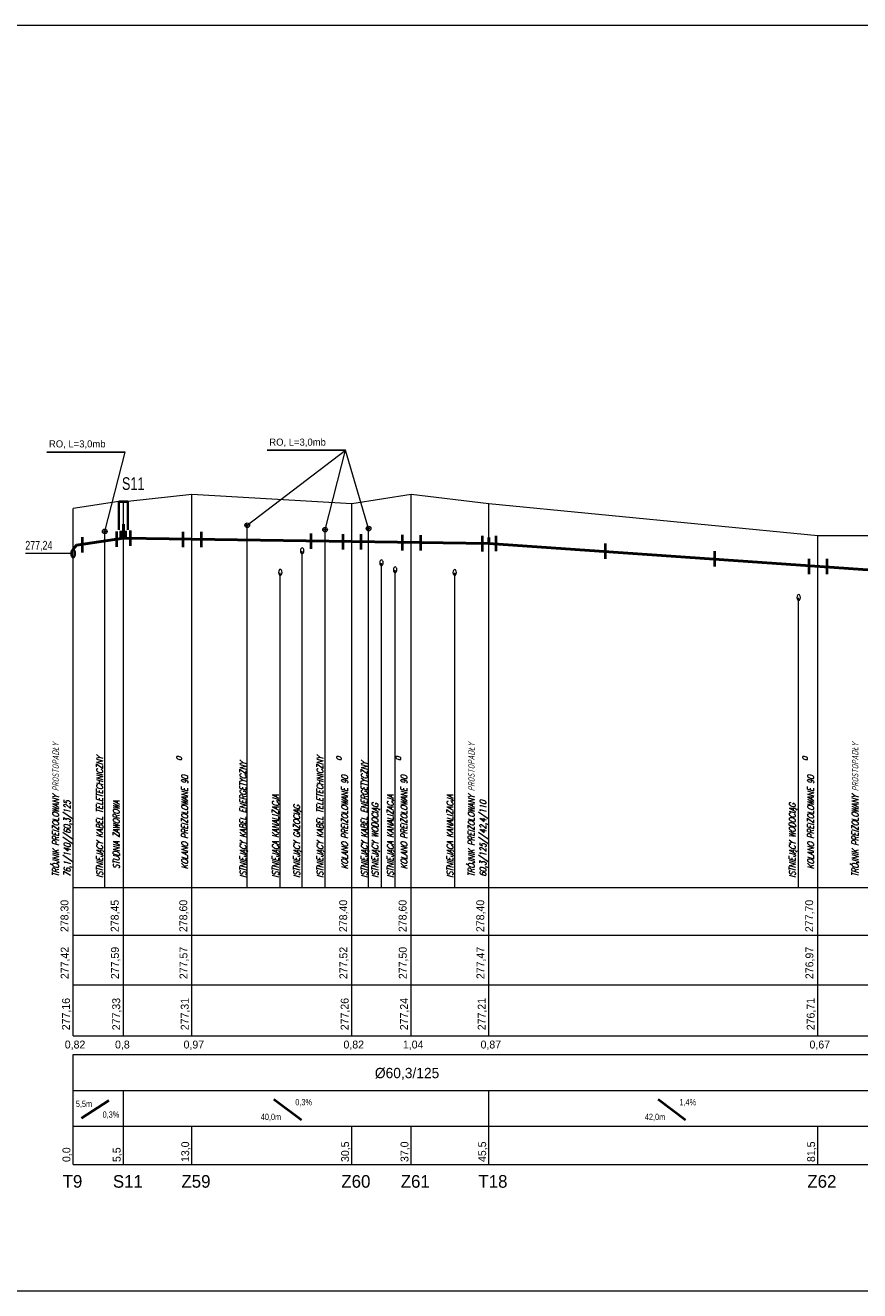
# Model space of a CAD drawing. Extents: x 6567519 to 6569315, y 5583523 to 5585607.
# Tile 66 of 67: x 6568448 to 6568630, y 5585308 to 5585585. Entities that reach past the tile are written whole.
import ezdxf

# ---------------------------------------------------------------- set-up
doc = ezdxf.new("R2010")
doc.units = 0
doc.linetypes.add('GAK', pattern=[3.5, 2, -0.7, 0.1, -0.7])
doc.linetypes.add('KOC', pattern=[2, 1.5, -0.5])
for name, color, linetype, lineweight in [('0-przyłącze', 7, 'CONTINUOUS', 50), ('monitorigng', 220, 'KOC', 30), ('pomocnicza', 140, 'CONTINUOUS', 30), ('siec', 7, 'GAK', 70), ('tekst', 2, 'CONTINUOUS', 20)]:
    doc.layers.add(name, color=color, linetype=linetype, lineweight=lineweight)
doc.layers.add('tabela', color=141, linetype='CONTINUOUS')
doc.styles.add('ULICA', font='SIMPLEX', dxfattribs={"width": 0.8, "oblique": 15.00003, "height": 1.25})

msp = doc.modelspace()

# ---------------------------------------------------------------- linework, layer by layer
at = {"layer": '0-przyłącze', "color": 0, "lineweight": 25}
for p, q in [((6568517.868, 5585491.878), (6568500.765, 5585491.877)), ((6568469.641, 5585491.49), (6568452.538, 5585491.489))]:
    msp.add_line(p, q, dxfattribs=at)
at = {"layer": '0-przyłącze', "color": 1, "linetype": 'ByBlock', "lineweight": 40}
for p, q in [((6568460.271, 5585472.863), (6568460.271, 5585469.505)), ((6568467.751, 5585474.099), (6568467.751, 5585470.741)), ((6568470.737, 5585474.311), (6568470.737, 5585470.953)), ((6568482.279, 5585474.044), (6568482.279, 5585470.686)), ((6568486.267, 5585474.038), (6568486.267, 5585470.68)), ((6568510.265, 5585473.678), (6568510.265, 5585470.32)), ((6568517.279, 5585473.519), (6568517.279, 5585470.161)), ((6568521.267, 5585473.513), (6568521.267, 5585470.155)), ((6568530.279, 5585473.324), (6568530.279, 5585469.966)), ((6568534.267, 5585473.318), (6568534.267, 5585469.96)), ((6568547.768, 5585473.104), (6568547.768, 5585469.746)), ((6568550.762, 5585473.107), (6568550.762, 5585469.749)), ((6568574.705, 5585471.454), (6568574.705, 5585468.095)), ((6568598.648, 5585469.8), (6568598.648, 5585466.442)), ((6568619.279, 5585468.097), (6568619.279, 5585464.739)), ((6568623.267, 5585468.092), (6568623.267, 5585464.733))]:
    msp.add_line(p, q, dxfattribs=at)
at = {"layer": '0-przyłącze', "color": 0, "lineweight": 30}
msp.add_ellipse((6568458.265, 5585469.281), major_axis=(0, -0.956), ratio=0.4013823, dxfattribs=at)
at = {"layer": '0-przyłącze', "color": 0, "lineweight": 20, "extrusion": (0, 0, -1)}
for centre in [(6568508.401, 5585469.869), (6568525.747, 5585467.246), (6568503.611, 5585465.143), (6568528.738, 5585465.706), (6568541.782, 5585465.129), (6568617.069, 5585459.656)]:
    msp.add_ellipse(centre, major_axis=(0, 0.646), ratio=0.5936938, dxfattribs=at)
at = {"layer": 'monitorigng', "color": 1, "linetype": 'ByBlock', "lineweight": 20}
for p, q in [((6568496.383, 5585396.154), (6568496.383, 5585475.462)), ((6568522.935, 5585396.154), (6568522.935, 5585474.719))]:
    msp.add_line(p, q, dxfattribs=at)
at = {"layer": 'monitorigng', "color": 40, "linetype": 'ByBlock', "lineweight": 20}
for p, q in [((6568465.197, 5585396.154), (6568465.197, 5585474.099)), ((6568513.423, 5585396.154), (6568513.423, 5585474.488))]:
    msp.add_line(p, q, dxfattribs=at)
at = {"layer": 'monitorigng', "color": 2, "linetype": 'ByBlock', "lineweight": 20}
msp.add_line((6568508.401, 5585396.154), (6568508.401, 5585469.775), dxfattribs=at)
at = {"layer": 'monitorigng', "color": 5, "linetype": 'ByBlock', "lineweight": 20}
for p, q in [((6568525.747, 5585396.154), (6568525.747, 5585467.151)), ((6568617.069, 5585396.154), (6568617.069, 5585459.562))]:
    msp.add_line(p, q, dxfattribs=at)
at = {"layer": 'monitorigng', "color": 44, "linetype": 'ByBlock', "lineweight": 20}
for p, q in [((6568503.611, 5585396.154), (6568503.611, 5585465.049)), ((6568528.738, 5585396.154), (6568528.738, 5585465.611)), ((6568541.782, 5585396.154), (6568541.782, 5585465.034))]:
    msp.add_line(p, q, dxfattribs=at)
at = {"layer": 'pomocnicza', "color": 0, "lineweight": 20}
for p, q in [((6568458.265, 5585363.693), (6568458.265, 5585396.154)), ((6568469.265, 5585363.693), (6568469.265, 5585396.154)), ((6568484.265, 5585363.693), (6568484.265, 5585396.154)), ((6568519.265, 5585363.693), (6568519.265, 5585396.154)), ((6568532.265, 5585363.693), (6568532.265, 5585396.154)), ((6568549.265, 5585363.693), (6568549.265, 5585396.154)), ((6568621.265, 5585363.693), (6568621.265, 5585396.154)), ((6568458.265, 5585335.54), (6568458.265, 5585359.582)), ((6568469.265, 5585335.54), (6568469.265, 5585351.736)), ((6568549.265, 5585335.54), (6568549.265, 5585351.736)), ((6568484.265, 5585335.54), (6568484.265, 5585343.916)), ((6568519.265, 5585335.54), (6568519.265, 5585343.916)), ((6568532.265, 5585335.54), (6568532.265, 5585343.916)), ((6568621.265, 5585335.54), (6568621.265, 5585343.916))]:
    msp.add_line(p, q, dxfattribs=at)
at = {"layer": 'siec', "linetype": 'ByBlock', "lineweight": 20}
for p, q in [((6568204.74, 5585584.897), (6568813.784, 5585584.897)), ((6568496.383, 5585475.462), (6568517.868, 5585491.878)), ((6568513.423, 5585474.488), (6568517.868, 5585491.878)), ((6568522.935, 5585474.719), (6568517.868, 5585491.878)), ((6568465.197, 5585474.099), (6568469.641, 5585491.49)), ((6568468.268, 5585480.655), (6568458.265, 5585479.154)), ((6568469.265, 5585396.154), (6568469.265, 5585480.654)), ((6568484.265, 5585482.154), (6568470.263, 5585480.654)), ((6568484.265, 5585396.154), (6568484.265, 5585482.154)), ((6568519.265, 5585480.154), (6568484.265, 5585482.154)), ((6568532.265, 5585482.154), (6568519.265, 5585480.154)), ((6568532.265, 5585396.154), (6568532.265, 5585482.154)), ((6568549.265, 5585480.154), (6568532.265, 5585482.154)), ((6568458.265, 5585396.154), (6568458.265, 5585479.154)), ((6568519.265, 5585396.154), (6568519.265, 5585480.154)), ((6568549.265, 5585396.154), (6568549.265, 5585480.154)), ((6568621.265, 5585473.154), (6568549.265, 5585480.154)), ((6568621.265, 5585396.154), (6568621.265, 5585473.154)), ((6568633.265, 5585473.154), (6568621.265, 5585473.154)), ((6568458.265, 5585469.281), (6568447.84, 5585469.281)), ((6568204.74, 5585307.897), (6568813.784, 5585307.897))]:
    msp.add_line(p, q, dxfattribs=at)
at = {"layer": 'siec', "color": 0, "linetype": 'ByBlock', "lineweight": 35}
for p, q in [((6568468.263, 5585474.455), (6568468.268, 5585480.654)), ((6568470.263, 5585474.455), (6568470.263, 5585480.654))]:
    msp.add_line(p, q, dxfattribs=at)
at = {"layer": 'siec', "color": 0, "linetype": 'ByBlock', "lineweight": 40}
msp.add_line((6568468.268, 5585480.654), (6568470.262, 5585480.654), dxfattribs=at)
at = {"layer": 'siec', "color": 0, "linetype": 'ByBlock', "lineweight": 50}
for p, q in [((6568469.265, 5585475.675), (6568469.265, 5585472.654)), ((6568468.709, 5585474.231), (6568468.708, 5585472.568)), ((6568469.76, 5585474.247), (6568469.76, 5585472.647))]:
    msp.add_line(p, q, dxfattribs=at)
at = {"layer": 'siec', "linetype": 'ByBlock', "lineweight": 50}
for p, q in [((6568469.265, 5585472.654), (6568458.993, 5585471.066)), ((6568549.265, 5585471.454), (6568469.265, 5585472.654)), ((6568549.265, 5585472.794), (6568549.265, 5585471.454)), ((6568633.265, 5585465.654), (6568549.265, 5585471.454))]:
    msp.add_line(p, q, dxfattribs=at)
at = {"layer": 'siec', "color": 0, "linetype": 'Continuous', "lineweight": 50}
msp.add_line((6568458.993, 5585471.066), (6568458.265, 5585470.237), dxfattribs=at)
at = {"layer": 'siec', "linetype": 'Continuous', "lineweight": 20}
for centre in [(6568496.383, 5585475.462), (6568522.935, 5585474.719), (6568465.197, 5585474.099), (6568513.423, 5585474.488)]:
    msp.add_circle(centre, 0.508, dxfattribs=at)
at = {"layer": 'siec', "linetype": 'ByBlock', "lineweight": 20}
for centre in [(6568496.383, 5585475.462), (6568465.197, 5585474.099), (6568513.423, 5585474.488), (6568522.935, 5585474.719)]:
    msp.add_circle(centre, 0.216, dxfattribs=at)
at = {"layer": 'tabela', "color": 0, "linetype": 'ByBlock', "lineweight": 20}
for p, q in [((6568458.265, 5585396.154), (6568720.265, 5585396.154)), ((6568458.265, 5585385.747), (6568720.265, 5585385.747)), ((6568458.265, 5585374.886), (6568720.265, 5585374.886)), ((6568458.265, 5585374.886), (6568720.265, 5585374.886)), ((6568458.265, 5585363.693), (6568720.265, 5585363.693)), ((6568458.265, 5585359.582), (6568720.265, 5585359.582)), ((6568458.265, 5585351.736), (6568720.265, 5585351.736)), ((6568458.265, 5585351.736), (6568720.265, 5585351.736)), ((6568458.265, 5585351.736), (6568720.265, 5585351.736)), ((6568458.265, 5585343.916), (6568720.265, 5585343.916)), ((6568458.265, 5585343.916), (6568720.265, 5585343.916)), ((6568458.265, 5585335.54), (6568720.265, 5585335.54))]:
    msp.add_line(p, q, dxfattribs=at)
at = {"layer": 'tekst', "color": 0, "linetype": 'ByBlock', "lineweight": 40}
for p, q in [((6568460.094, 5585345.652), (6568466.087, 5585349.559)), ((6568502.231, 5585349.804), (6568508.224, 5585345.315)), ((6568586.303, 5585349.804), (6568592.296, 5585345.315))]:
    msp.add_line(p, q, dxfattribs=at)

# ---------------------------------------------------------------- texts
at = {"layer": 'pomocnicza', "color": 0, "linetype": 'ByBlock', "lineweight": 20, "style": 'ULICA', "oblique": 15.00003, "width": 0.8}
for s, height, p in [('TRÓJNIK PREIZOLOWANY PROSTOPADŁY', 1.4, (6568455.145, 5585398.513)), ('TRÓJNIK PREIZOLOWANY PROSTOPADŁY', 1.4, (6568546.145, 5585398.513)), ('TRÓJNIK PREIZOLOWANY PROSTOPADŁY', 1.4, (6568630.145, 5585398.513)), ('ISTNIEJĄCY KABEL TELETECHNICZNY', 1.4, (6568464.769, 5585398.321)), ('ISTNIEJĄCY KABEL TELETECHNICZNY', 1.4, (6568512.996, 5585398.321)), ('0', 1.12, (6568482.025, 5585423.926)), ('ISTNIEJĄCY KABEL ENERGETYCZNY', 1.4, (6568496.165, 5585398.321)), ('0', 1.12, (6568517.025, 5585423.926)), ('ISTNIEJĄCY KABEL ENERGETYCZNY', 1.4, (6568522.716, 5585398.321)), ('0', 1.12, (6568530.025, 5585423.926)), ('0', 1.12, (6568619.025, 5585423.926)), ('KOLANO PREIZOLOWANE 90', 1.4, (6568483.41, 5585400.212)), ('KOLANO PREIZOLOWANE 90', 1.4, (6568518.41, 5585400.212)), ('KOLANO PREIZOLOWANE 90', 1.4, (6568531.41, 5585400.212)), ('KOLANO PREIZOLOWANE 90', 1.4, (6568620.41, 5585400.212)), ('ISTNIEJĄCA KANALIZACJA', 1.4, (6568503.264, 5585398.321)), ('ISTNIEJĄCA KANALIZACJA', 1.4, (6568528.391, 5585398.321)), ('ISTNIEJĄCA KANALIZACJA', 1.4, (6568541.435, 5585398.321)), ('STUDNIA ZAWOROWA', 1.4, (6568468.41, 5585400.212)), ('ISTNIEJĄCY GAZOCIĄG', 1.4, (6568507.895, 5585398.321)), ('ISTNIEJĄCY WODOCIĄG', 1.4, (6568525.07, 5585398.321)), ('ISTNIEJĄCY WODOCIĄG', 1.4, (6568616.392, 5585398.321)), ('76,1/140//60,3/125', 1.4, (6568457.666, 5585398.513)), ('60,3/125//42,4/110', 1.4, (6568548.666, 5585398.513))]:
    msp.add_text(s, height=height, rotation=90, dxfattribs=at).set_placement(p)
at = {"layer": 'tekst', "color": 141, "lineweight": 20}
for p in [(6568501.21, 5585492.883), (6568452.983, 5585492.494)]:
    msp.add_text('RO, L=3,0mb', height=1.54829, dxfattribs=at).set_placement(p)
at = {"layer": 'tekst', "color": 0, "lineweight": 20}
for s, height, width, p in [('S11', 2.7648, 0.75, (6568468.959, 5585483.196)), ('277,24', 1.9354, 0.75, (6568447.795, 5585470.098)), ('5,5m', 1.38, 0.8, (6568458.856, 5585348.11)), ('0,3%%%', 1.38, 0.8, (6568506.889, 5585348.477)), ('1,4%%%', 1.38, 0.8, (6568590.961, 5585348.477)), ('0,3%%%', 1.38, 0.8, (6568464.717, 5585345.759)), ('40,0m', 1.38, 0.8, (6568499.331, 5585345.258)), ('42,0m', 1.38, 0.8, (6568583.403, 5585345.258))]:
    msp.add_text(s, height=height, dxfattribs=dict(at, width=width)).set_placement(p)
for s, p in [('278,30', (6568457.241, 5585386.399)), ('278,45', (6568468.241, 5585386.399)), ('278,60', (6568483.241, 5585386.399)), ('278,40', (6568518.241, 5585386.399)), ('278,60', (6568531.241, 5585386.399)), ('278,40', (6568548.241, 5585386.399)), ('277,70', (6568620.241, 5585386.399)), ('277,42', (6568457.285, 5585376.106)), ('277,59', (6568468.285, 5585376.106)), ('277,57', (6568483.285, 5585376.106)), ('277,52', (6568518.285, 5585376.106)), ('277,50', (6568531.285, 5585376.106)), ('277,47', (6568548.285, 5585376.106)), ('276,97', (6568620.285, 5585376.106)), ('277,16', (6568457.562, 5585364.913)), ('277,33', (6568468.562, 5585364.913)), ('277,31', (6568483.562, 5585364.913)), ('277,26', (6568518.562, 5585364.913)), ('277,24', (6568531.562, 5585364.913)), ('277,21', (6568548.562, 5585364.913)), ('276,71', (6568620.562, 5585364.913)), ('13,0', (6568483.664, 5585336.064)), ('30,5', (6568518.664, 5585336.064)), ('37,0', (6568531.664, 5585336.064)), ('45,5', (6568548.664, 5585336.064)), ('81,5', (6568620.664, 5585336.064)), ('0,0', (6568457.664, 5585336.064)), ('5,5', (6568468.664, 5585336.064))]:
    msp.add_text(s, height=1.728, rotation=90, dxfattribs=at).set_placement(p)
for s, height, p in [('0,82', 1.728, (6568456.442, 5585360.917)), ('0,8', 1.728, (6568467.442, 5585360.917)), ('0,97', 1.728, (6568482.442, 5585360.917)), ('0,82', 1.728, (6568517.442, 5585360.917)), ('1,04', 1.728, (6568530.442, 5585360.917)), ('0,87', 1.728, (6568547.442, 5585360.917)), ('0,67', 1.728, (6568619.442, 5585360.917)), ('%%C60,3/125', 2.2574, (6568524.314, 5585354.415)), ('T9', 2.7648, (6568455.968, 5585330.441)), ('S11', 2.7648, (6568466.968, 5585330.441)), ('Z59', 2.7648, (6568481.968, 5585330.441)), ('Z60', 2.7648, (6568516.968, 5585330.441)), ('Z61', 2.7648, (6568529.968, 5585330.441)), ('T18', 2.7648, (6568546.968, 5585330.441)), ('Z62', 2.7648, (6568618.968, 5585330.441))]:
    msp.add_text(s, height=height, dxfattribs=at).set_placement(p)

doc.saveas('drawing.dxf')
